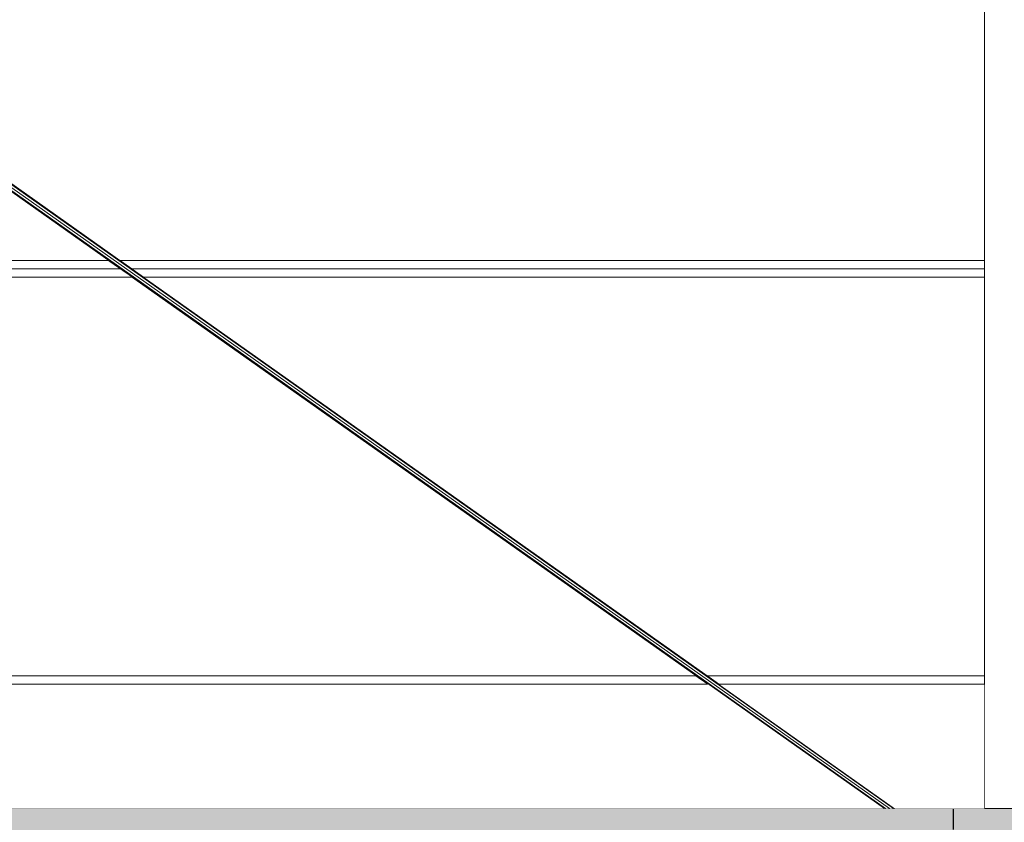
# Model space of a CAD drawing. Header units: millimetres. Extents: x -12989 to 402831, y -50461 to 30884.
# Tile 48 of 175: x 372044 to 374416, y -45993 to -44061. Entities that reach past the tile are written whole.
import ezdxf

# ---------------------------------------------------------------- set-up
doc = ezdxf.new("R2010")
doc.units = ezdxf.units.MM
doc.header["$MEASUREMENT"] = 0
doc.linetypes.add('Krawędzie ukryte', pattern=[170, 120, -50])
doc.linetypes.add('Wipeout_Contour', pattern=[1000, 0, -1000])
for name, color, linetype, lineweight in [('0_Nr_pióra__21', 7, 'Continuous', 25), ('A__STROPY_Nr_pióra__49', 7, 'Continuous', 15), ('AS_Belki.Import IFC_Nr_pióra__90', 7, 'Continuous', 13), ('AS_Blachy.Import IFC_Nr_pióra__4', 7, 'Continuous', 13), ('Nowe_A__SCIANY_Nr_pióra__87', 7, 'Continuous', 13)]:
    doc.layers.add(name, color=color, linetype=linetype, lineweight=lineweight)
for name, color, linetype in [('A__STROPY', 7, 'Continuous'), ('AS_Belki.Import IFC', 7, 'Continuous'), ('AS_Blachy.Import IFC', 7, 'Continuous'), ('Nowe_A__SCIANY', 7, 'Continuous')]:
    doc.layers.add(name, color=color, linetype=linetype)
doc.layers.add('A__STROPY_Nr_pióra__170', color=7, linetype='Continuous', lineweight=5, true_color=0x6a6a6a)

# ---------------------------------------------------------------- blocks, each defined once
blk = doc.blocks.new('ElemPrzekroju_2_1', base_point=(362576.7, -45960.6))
at = {"color": 254, "linetype": 'Wipeout_Contour', "lineweight": 0, "ltscale": 1122305.667377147}
blk.add_wipeout([(371451.6, -44070.4), (370645, -44640.6), (372258.2, -44640.6)], dxfattribs=at).dxf.layer = 'Nowe_A__SCIANY'
at = {"color": 254, "linetype": 'Wipeout_Contour', "lineweight": 0, "ltscale": 1877508.930791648}
blk.add_wipeout([(371465.4, -44060.6), (372285.9, -44640.6), (374368.1, -44640.6), (374368.1, -43680.6), (372003, -43680.6)], dxfattribs=at).dxf.layer = 'Nowe_A__SCIANY'
at = {"color": 254, "linetype": 'Wipeout_Contour', "lineweight": 0, "ltscale": 1496502.414233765}
blk.add_wipeout([(370645, -44640.6), (370616.7, -44660.6), (372286.5, -44660.6), (372258.2, -44640.6)], dxfattribs=at).dxf.layer = 'Nowe_A__SCIANY'
at = {"layer": 'Nowe_A__SCIANY_Nr_pióra__87', "color": 7, "linetype": 'Continuous', "lineweight": 13}
blk.add_line((372258.2, -44640.6), (370645, -44640.6), dxfattribs=at)
at = {"color": 254, "linetype": 'Wipeout_Contour', "lineweight": 0, "ltscale": 1503978.879091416}
blk.add_wipeout([(374368.1, -44640.6), (372285.9, -44640.6), (372314.2, -44660.6), (374368.1, -44660.6)], dxfattribs=at).dxf.layer = 'Nowe_A__SCIANY'
at = {"layer": 'Nowe_A__SCIANY_Nr_pióra__87', "color": 7, "linetype": 'Continuous', "lineweight": 13}
blk.add_line((374368.1, -44640.6), (372285.9, -44640.6), dxfattribs=at)
at = {"color": 254, "linetype": 'Wipeout_Contour', "lineweight": 0, "ltscale": 1496511.967818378}
blk.add_wipeout([(370588.4, -44680.6), (372314.8, -44680.6), (372286.5, -44660.6), (370616.7, -44660.6)], dxfattribs=at).dxf.layer = 'Nowe_A__SCIANY'
at = {"layer": 'Nowe_A__SCIANY_Nr_pióra__87', "color": 7, "linetype": 'Continuous', "lineweight": 13}
blk.add_line((370616.7, -44660.6), (372286.5, -44660.6), dxfattribs=at)
at = {"color": 254, "linetype": 'Wipeout_Contour', "lineweight": 0, "ltscale": 1504044.564379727}
blk.add_wipeout([(372314.2, -44660.6), (372342.5, -44680.6), (374368.1, -44680.6), (374368.1, -44660.6)], dxfattribs=at).dxf.layer = 'Nowe_A__SCIANY'
at = {"layer": 'Nowe_A__SCIANY_Nr_pióra__87', "color": 7, "linetype": 'Continuous', "lineweight": 13}
blk.add_line((372314.2, -44660.6), (374368.1, -44660.6), dxfattribs=at)
at = {"color": 254, "linetype": 'Wipeout_Contour', "lineweight": 0, "ltscale": 1496748.638473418}
blk.add_wipeout([(370588.4, -44680.6), (369230.3, -45640.6), (373672.9, -45640.6), (372314.8, -44680.6)], dxfattribs=at).dxf.layer = 'Nowe_A__SCIANY'
at = {"layer": 'Nowe_A__SCIANY_Nr_pióra__87', "color": 7, "linetype": 'Continuous', "lineweight": 13}
blk.add_line((372314.8, -44680.6), (370588.4, -44680.6), dxfattribs=at)
at = {"color": 254, "linetype": 'Wipeout_Contour', "lineweight": 0, "ltscale": 1505655.330647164}
blk.add_wipeout([(374368.1, -44680.6), (372342.5, -44680.6), (373700.6, -45640.6), (374368.1, -45640.6)], dxfattribs=at).dxf.layer = 'Nowe_A__SCIANY'
at = {"layer": 'Nowe_A__SCIANY_Nr_pióra__87', "color": 7, "linetype": 'Continuous', "lineweight": 13}
blk.add_line((374368.1, -44680.6), (372342.5, -44680.6), dxfattribs=at)
at = {"color": 254, "linetype": 'Wipeout_Contour', "lineweight": 0, "ltscale": 1496985.415531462}
blk.add_wipeout([(369230.3, -45640.6), (369202, -45660.6), (373701.2, -45660.6), (373672.9, -45640.6)], dxfattribs=at).dxf.layer = 'Nowe_A__SCIANY'
at = {"layer": 'Nowe_A__SCIANY_Nr_pióra__87', "color": 7, "linetype": 'Continuous', "lineweight": 13}
blk.add_line((373672.9, -45640.6), (369230.3, -45640.6), dxfattribs=at)
at = {"color": 254, "linetype": 'Wipeout_Contour', "lineweight": 0, "ltscale": 1507267.45840897}
blk.add_wipeout([(374368.1, -45640.6), (373700.6, -45640.6), (373728.9, -45660.6), (374368.1, -45660.6)], dxfattribs=at).dxf.layer = 'Nowe_A__SCIANY'
at = {"layer": 'Nowe_A__SCIANY_Nr_pióra__87', "color": 7, "linetype": 'Continuous', "lineweight": 13}
blk.add_line((374368.1, -45640.6), (373700.6, -45640.6), dxfattribs=at)
blk = doc.blocks.new('ElemPrzekroju_153_1', base_point=(362576.7, -45960.6))
at = {"color": 254, "linetype": 'Wipeout_Contour', "lineweight": 0, "ltscale": 1508041.00110347}
blk.add_wipeout([(374618.1, -40879.2), (374368.1, -40879.2), (374368.1, -45960.6), (374618.1, -45960.6)], dxfattribs=at).dxf.layer = 'AS_Blachy.Import IFC'
at = {"layer": 'AS_Blachy.Import IFC_Nr_pióra__4', "color": 7, "linetype": 'Continuous', "lineweight": 13}
blk.add_line((374368.1, -40879.2), (374368.1, -45960.6), dxfattribs=at)
blk = doc.blocks.new('ElemPrzekroju_175_1', base_point=(362576.7, -45960.6))
at = {"color": 254, "linetype": 'Wipeout_Contour', "lineweight": 0, "ltscale": 1533341.48702292}
blk.add_wipeout([(362356.7, -46160.6), (398746.7, -46160.6), (398746.7, -45960.6), (362356.7, -45960.6)], dxfattribs=at).dxf.layer = 'A__STROPY'
at = {"layer": 'A__STROPY_Nr_pióra__170', "linetype": 'Continuous', "lineweight": 5, "true_color": 0x6a6a6a}
h = blk.add_hatch(dxfattribs=at)
h.set_pattern_fill('Beton_0001', color=251, style=0, pattern_type=2)
h.set_pattern_definition([(45, (362576.75, -45960.59), (-63.6396, 63.6396), [67.5, -22.5]), (45, (362576.75, -45896.95), (-63.6396, 63.6396), [67.5, -22.5])])
h.paths.add_polyline_path([(362356.7, -46160.6), (398746.7, -46160.6), (398746.7, -45960.6), (362356.7, -45960.6)])
at = {"layer": 'A__STROPY_Nr_pióra__49', "color": 7, "linetype": 'Continuous', "lineweight": 15}
blk.add_line((398746.7, -45960.6), (368292.5, -45960.6), dxfattribs=at)
blk = doc.blocks.new('ElemPrzekroju_260_1', base_point=(362576.7, -45960.6))
at = {"color": 254, "linetype": 'Wipeout_Contour', "lineweight": 0, "ltscale": 1502061.91000798}
blk.add_wipeout([(371461.4, -44060.6), (374149.2, -45960.6), (374153.3, -45960.6), (371465.4, -44060.6)], dxfattribs=at).dxf.layer = 'AS_Belki.Import IFC'
at = {"color": 254, "linetype": 'Wipeout_Contour', "lineweight": 0, "ltscale": 1502034.391399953}
blk.add_wipeout([(371451.6, -44060.6), (374139.4, -45960.6), (374149.2, -45960.6), (371461.4, -44060.6)], dxfattribs=at).dxf.layer = 'AS_Belki.Import IFC'
at = {"color": 254, "linetype": 'Wipeout_Contour', "lineweight": 0, "ltscale": 1502006.026019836}
blk.add_wipeout([(371451.6, -44060.6), (371451.6, -44067.5), (374129.6, -45960.6), (374139.4, -45960.6)], dxfattribs=at).dxf.layer = 'AS_Belki.Import IFC'
at = {"color": 254, "linetype": 'Wipeout_Contour', "lineweight": 0, "ltscale": 1501993.421882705}
blk.add_wipeout([(371451.6, -44067.5), (371451.6, -44070.4), (374125.6, -45960.6), (374129.6, -45960.6)], dxfattribs=at).dxf.layer = 'AS_Belki.Import IFC'
at = {"layer": 'AS_Belki.Import IFC_Nr_pióra__90', "color": 7, "linetype": 'Continuous', "lineweight": 13}
for p, q in [((374139.4, -45960.6), (368535.1, -41999)), ((374129.6, -45960.6), (371451.6, -44067.5)), ((374125.6, -45960.6), (371451.6, -44070.4)), ((374149.2, -45960.6), (371461.4, -44060.6)), ((374153.3, -45960.6), (371465.4, -44060.6))]:
    blk.add_line(p, q, dxfattribs=at)
blk = doc.blocks.new('ElemPrzekroju_302_1', base_point=(362576.7, -45960.6))
at = {"color": 254, "linetype": 'Wipeout_Contour', "lineweight": 0, "ltscale": 1497063.827266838}
blk.add_wipeout([(368777.6, -45960.6), (374125.6, -45960.6), (373701.2, -45660.6), (369202, -45660.6)], dxfattribs=at).dxf.layer = 'Nowe_A__SCIANY'
at = {"layer": 'Nowe_A__SCIANY_Nr_pióra__87', "color": 7, "linetype": 'Continuous', "lineweight": 13}
blk.add_line((369202, -45660.6), (373701.2, -45660.6), dxfattribs=at)
at = {"color": 254, "linetype": 'Wipeout_Contour', "lineweight": 0, "ltscale": 1507793.935798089}
blk.add_wipeout([(373728.9, -45660.6), (374153.3, -45960.6), (374368.1, -45960.6), (374368.1, -45660.6)], dxfattribs=at).dxf.layer = 'Nowe_A__SCIANY'
at = {"layer": 'Nowe_A__SCIANY_Nr_pióra__87', "color": 7, "linetype": 'Continuous', "lineweight": 13}
blk.add_line((373728.9, -45660.6), (374368.1, -45660.6), dxfattribs=at)

msp = doc.modelspace()

# ---------------------------------------------------------------- block references
at = {"layer": 'Nowe_A__SCIANY', "lineweight": 0}
msp.add_blockref('ElemPrzekroju_2_1', (362576.7, -45960.6), dxfattribs=at)

# ---------------------------------------------------------------- next in the draw order: block references
at = {"layer": 'AS_Blachy.Import IFC', "lineweight": 0}
msp.add_blockref('ElemPrzekroju_153_1', (362576.7, -45960.6), dxfattribs=at)

# ---------------------------------------------------------------- next in the draw order: block references
at = {"layer": 'A__STROPY', "lineweight": 0}
msp.add_blockref('ElemPrzekroju_175_1', (362576.7, -45960.6), dxfattribs=at)

# ---------------------------------------------------------------- next in the draw order: linework, layer by layer
at = {"layer": '0_Nr_pióra__21', "color": 7, "linetype": 'Krawędzie ukryte', "lineweight": 25}
msp.add_line((374293.4, -46860.6), (374293.4, -45960.6), dxfattribs=at)

# ---------------------------------------------------------------- next in the draw order: block references
at = {"layer": 'AS_Belki.Import IFC', "lineweight": 0}
msp.add_blockref('ElemPrzekroju_260_1', (362576.7, -45960.6), dxfattribs=at)

# ---------------------------------------------------------------- next in the draw order: block references
at = {"layer": 'Nowe_A__SCIANY', "lineweight": 0}
msp.add_blockref('ElemPrzekroju_302_1', (362576.7, -45960.6), dxfattribs=at)

doc.saveas('drawing.dxf')
